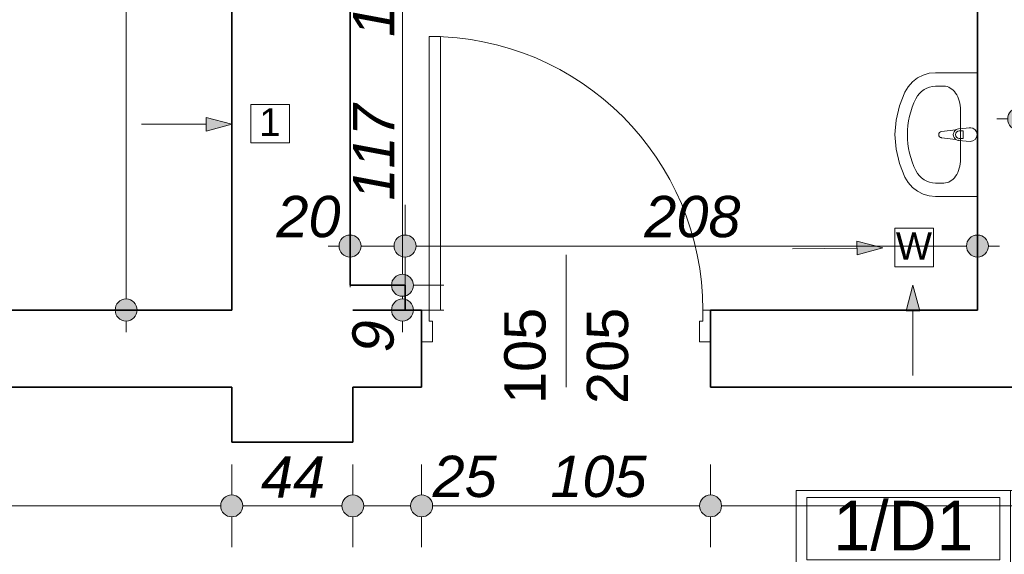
# Model space of a CAD drawing. Header units: millimetres. Extents: x -50073 to 84772, y -78870 to -35317.
# Tile 29 of 125: x 12734 to 16312, y -72558 to -70616. Entities that reach past the tile are written whole.
import ezdxf
from ezdxf.enums import TextEntityAlignment as Align

# ---------------------------------------------------------------- set-up
doc = ezdxf.new("R2010")
doc.units = ezdxf.units.MM
doc.header["$MEASUREMENT"] = 0
for name, color, linetype, lineweight in [('Drzwi ArchiCAD_Nr_pióra__1', 7, 'Continuous', 0), ('Instalacje - Went_Klim_Nr_pióra__42', 150, 'Continuous', 13), ('Konstrukcja - Ściany zew_Nr_pióra__6', 7, 'Continuous', 35), ('Metryczki pomieszczeń ArchiCADa_Nr_pióra__1', 7, 'Continuous', 0), ('Wnetrze - Sanitariaty_Nr_pióra__22', 8, 'Continuous', 13), ('Wymiarowanie - Ogólne_Nr_pióra__82', 114, 'Continuous', 13), ('Znaczniki drzwi ArchiCADa_Nr_pióra__1', 7, 'Continuous', 0), ('Znaczniki drzwi ArchiCADa_Nr_pióra__7', 7, 'Continuous', 70)]:
    doc.layers.add(name, color=color, linetype=linetype, lineweight=lineweight)
doc.layers.add('Elementy modelu - Strefy', color=7, linetype='Continuous')
doc.layers.add('Wymiarowanie - Ogólne', color=7, linetype='Continuous')
doc.styles.add('GENERATED_STYLE_1', font='txt')
doc.styles.add('GENERATED_STYLE_2', font='txt')
doc.styles.add('GENERATED_STYLE_3', font='txt')
doc.dimstyles.new('GENERATED_STYLE__1', dxfattribs={"dimtxt": 150, "dimasz": 152, "dimexe": 0.18, "dimexo": 0, "dimgap": 0.09, "dimtad": 1, "dimlfac": 0.1, "dimzin": 0, "dimdsep": 46, "dimtxsty": 'GENERATED_STYLE_3', "dimblk": 'ARROWHEAD_11', "dimblk1": 'ARROWHEAD_11', "dimblk2": 'ARROWHEAD_11', "dimcen": 0.09, "dimclrd": 114, "dimclre": 114, "dimclrt": 114, "dimazin": 0, "dimtfac": 1, "dimtdec": 4, "dimtmove": 0, "dimatfit": 3, "dimfxl": 1, "dimtolj": 1, "dimtzin": 0, "dimarcsym": 0})
doc.dimstyles.new('GENERATED_STYLE__2', dxfattribs={"dimtxt": 150, "dimasz": 152, "dimexe": 0.18, "dimexo": 0, "dimgap": 0.09, "dimtad": 1, "dimtih": 1, "dimtoh": 1, "dimlfac": 0.1, "dimzin": 0, "dimdsep": 46, "dimtxsty": 'GENERATED_STYLE_3', "dimblk": 'ARROWHEAD_11', "dimblk1": 'ARROWHEAD_11', "dimblk2": 'ARROWHEAD_11', "dimcen": 0.09, "dimclrd": 114, "dimclre": 114, "dimclrt": 114, "dimazin": 0, "dimtfac": 1, "dimtdec": 4, "dimtmove": 0, "dimatfit": 3, "dimfxl": 1, "dimtolj": 1, "dimtzin": 0, "dimarcsym": 0})

# ---------------------------------------------------------------- blocks, each defined once
blk = doc.blocks.new('Komunikacja_1_D1_42', base_point=(16335, -72608.9))
at = {"layer": 'Metryczki pomieszczeń ArchiCADa_Nr_pióra__1', "linetype": 'Continuous'}
for p, q in [((15555.9, -72326), (17567.6, -72326)), ((15555.9, -72844.6), (15555.9, -72326)), ((15594.9, -72352), (16296, -72352)), ((15594.9, -72578.2), (15594.9, -72352)), ((16296, -72352), (16296, -72578.2)), ((16335, -72326), (16335, -72844.6)), ((17567.6, -72326), (17567.6, -72844.6)), ((16296, -72578.2), (15594.9, -72578.2)), ((15555.9, -72608.9), (17567.6, -72608.9)), ((17567.6, -72844.6), (15555.9, -72844.6))]:
    blk.add_line(p, q, dxfattribs=at)
at = {"layer": 'Metryczki pomieszczeń ArchiCADa_Nr_pióra__1'}
for tag, height, style, p in [('ROOM_NUMBER', 180, 'GENERATED_STYLE_2', (15945.5, -72453.9)), ('ROOM_NAME', 150, 'GENERATED_STYLE_1', (16951.3, -72480.5)), ('floor_f', 150, 'GENERATED_STYLE_1', (16951.3, -72707.6)), ('ROOM_CALC_AREA', 150, 'GENERATED_STYLE_1', (15945.5, -72720.9))]:
    blk.add_attdef(tag, text='', height=height, dxfattribs=dict(at, style=style)).set_placement(p, align=Align.MIDDLE_CENTER)
blk = doc.blocks.new('*D637')
at = {"layer": 'Wymiarowanie - Ogólne_Nr_pióra__82', "linetype": 'Continuous'}
for points in [[(9784.6, -72382.2), (9781.6, -72366.9), (9772.9, -72353.9), (9759.9, -72345.2), (9744.6, -72342.2), (9729.3, -72345.2), (9716.3, -72353.9), (9707.6, -72366.9), (9704.6, -72382.2), (9707.6, -72397.5), (9716.3, -72410.5), (9729.3, -72419.1), (9744.6, -72422.2), (9759.9, -72419.1), (9772.9, -72410.5), (9781.6, -72397.5)], [(13544.6, -72382.2), (13541.6, -72366.9), (13532.9, -72353.9), (13519.9, -72345.2), (13504.6, -72342.2), (13489.3, -72345.2), (13476.3, -72353.9), (13467.6, -72366.9), (13464.6, -72382.2), (13467.6, -72397.5), (13476.3, -72410.5), (13489.3, -72419.1), (13504.6, -72422.2), (13519.9, -72419.1), (13532.9, -72410.5), (13541.6, -72397.5)]]:
    blk.add_hatch(color=256, dxfattribs=at).paths.add_polyline_path(points)
for p, q in [((9744.6, -72342.2), (9744.6, -72232.2)), ((13504.6, -72342.2), (13504.6, -72232.2)), ((9664.6, -72382.2), (9704.6, -72382.2)), ((9784.6, -72382.2), (13464.6, -72382.2)), ((9744.6, -72532.2), (9744.6, -72422.2)), ((13504.6, -72532.2), (13504.6, -72422.2))]:
    blk.add_line(p, q, dxfattribs=at)
for centre in [(9744.6, -72382.2), (13504.6, -72382.2)]:
    blk.add_circle(centre, 40, dxfattribs=at)
at = {"layer": 'Wymiarowanie - Ogólne_Nr_pióra__82', "insert": (11453.9, -72352.2), "char_height": 150, "attachment_point": 7, "style": 'GENERATED_STYLE_3'}
blk.add_mtext('\\A1;{\\fArial|b0|i1|c238|p38;376}', dxfattribs=at)
blk = doc.blocks.new('ARROWHEAD_11')
at = {"color": 0, "linetype": 'Continuous', "lineweight": 0}
blk.add_line((0, 0), (-1, 0), dxfattribs=at)
at = {"color": 0, "linetype": 'Continuous', "lineweight": 0, "const_width": 0.25, "flags": 128}
blk.add_lwpolyline([(-0.125, 0, 1), (0.125, 0, 1)], format="xyb", close=True, dxfattribs=at)
blk = doc.blocks.new('*D638')
at = {"layer": 'Wymiarowanie - Ogólne_Nr_pióra__82', "linetype": 'Continuous'}
for points in [[(13544.6, -72382.2), (13541.6, -72366.9), (13532.9, -72353.9), (13519.9, -72345.2), (13504.6, -72342.2), (13489.3, -72345.2), (13476.3, -72353.9), (13467.6, -72366.9), (13464.6, -72382.2), (13467.6, -72397.5), (13476.3, -72410.5), (13489.3, -72419.1), (13504.6, -72422.2), (13519.9, -72419.1), (13532.9, -72410.5), (13541.6, -72397.5)], [(13984.6, -72382.2), (13981.6, -72366.9), (13972.9, -72353.9), (13959.9, -72345.2), (13944.6, -72342.2), (13929.3, -72345.2), (13916.3, -72353.9), (13907.6, -72366.9), (13904.6, -72382.2), (13907.6, -72397.5), (13916.3, -72410.5), (13929.3, -72419.1), (13944.6, -72422.2), (13959.9, -72419.1), (13972.9, -72410.5), (13981.6, -72397.5)]]:
    blk.add_hatch(color=256, dxfattribs=at).paths.add_polyline_path(points)
for p, q in [((13504.6, -72342.2), (13504.6, -72232.2)), ((13944.6, -72342.2), (13944.6, -72232.2)), ((13544.6, -72382.2), (13904.6, -72382.2)), ((13504.6, -72532.2), (13504.6, -72422.2)), ((13944.6, -72532.2), (13944.6, -72422.2))]:
    blk.add_line(p, q, dxfattribs=at)
for centre in [(13504.6, -72382.2), (13944.6, -72382.2)]:
    blk.add_circle(centre, 40, dxfattribs=at)
at = {"layer": 'Wymiarowanie - Ogólne_Nr_pióra__82', "insert": (13610.8, -72352.2), "char_height": 150, "attachment_point": 7, "style": 'GENERATED_STYLE_3'}
blk.add_mtext('\\A1;{\\fArial|b0|i1|c238|p38;44}', dxfattribs=at)
blk = doc.blocks.new('*D639')
at = {"layer": 'Wymiarowanie - Ogólne_Nr_pióra__82', "linetype": 'Continuous'}
for points in [[(13984.6, -72382.2), (13981.6, -72366.9), (13972.9, -72353.9), (13959.9, -72345.2), (13944.6, -72342.2), (13929.3, -72345.2), (13916.3, -72353.9), (13907.6, -72366.9), (13904.6, -72382.2), (13907.6, -72397.5), (13916.3, -72410.5), (13929.3, -72419.1), (13944.6, -72422.2), (13959.9, -72419.1), (13972.9, -72410.5), (13981.6, -72397.5)], [(14234.6, -72382.2), (14231.6, -72366.9), (14222.9, -72353.9), (14209.9, -72345.2), (14194.6, -72342.2), (14179.3, -72345.2), (14166.3, -72353.9), (14157.6, -72366.9), (14154.6, -72382.2), (14157.6, -72397.5), (14166.3, -72410.5), (14179.3, -72419.1), (14194.6, -72422.2), (14209.9, -72419.1), (14222.9, -72410.5), (14231.6, -72397.5)]]:
    blk.add_hatch(color=256, dxfattribs=at).paths.add_polyline_path(points)
for p, q in [((13944.6, -72342.2), (13944.6, -72232.2)), ((14194.6, -72342.2), (14194.6, -72232.2)), ((13984.6, -72382.2), (14154.6, -72382.2)), ((13944.6, -72532.2), (13944.6, -72422.2)), ((14194.6, -72532.2), (14194.6, -72422.2))]:
    blk.add_line(p, q, dxfattribs=at)
for centre in [(13944.6, -72382.2), (14194.6, -72382.2)]:
    blk.add_circle(centre, 40, dxfattribs=at)
blk = doc.blocks.new('*D640')
at = {"layer": 'Wymiarowanie - Ogólne_Nr_pióra__82', "linetype": 'Continuous'}
for points in [[(14234.6, -72382.2), (14231.6, -72366.9), (14222.9, -72353.9), (14209.9, -72345.2), (14194.6, -72342.2), (14179.3, -72345.2), (14166.3, -72353.9), (14157.6, -72366.9), (14154.6, -72382.2), (14157.6, -72397.5), (14166.3, -72410.5), (14179.3, -72419.1), (14194.6, -72422.2), (14209.9, -72419.1), (14222.9, -72410.5), (14231.6, -72397.5)], [(15284.6, -72382.2), (15281.6, -72366.9), (15272.9, -72353.9), (15259.9, -72345.2), (15244.6, -72342.2), (15229.3, -72345.2), (15216.3, -72353.9), (15207.6, -72366.9), (15204.6, -72382.2), (15207.6, -72397.5), (15216.3, -72410.5), (15229.3, -72419.1), (15244.6, -72422.2), (15259.9, -72419.1), (15272.9, -72410.5), (15281.6, -72397.5)]]:
    blk.add_hatch(color=256, dxfattribs=at).paths.add_polyline_path(points)
for p, q in [((14194.6, -72342.2), (14194.6, -72232.2)), ((15244.6, -72342.2), (15244.6, -72232.2)), ((14234.6, -72382.2), (15204.6, -72382.2)), ((14194.6, -72532.2), (14194.6, -72422.2)), ((15244.6, -72532.2), (15244.6, -72422.2))]:
    blk.add_line(p, q, dxfattribs=at)
for centre in [(14194.6, -72382.2), (15244.6, -72382.2)]:
    blk.add_circle(centre, 40, dxfattribs=at)
at = {"layer": 'Wymiarowanie - Ogólne_Nr_pióra__82', "char_height": 150, "attachment_point": 7, "style": 'GENERATED_STYLE_3'}
for s, insert in [('\\A1;{\\fArial|b0|i1|c238|p38;25}', (14234.6, -72352.2)), ('\\A1;{\\fArial|b0|i1|c238|p38;105}', (14662.7, -72352.2))]:
    blk.add_mtext(s, dxfattribs=dict(at, insert=insert))
blk = doc.blocks.new('*D641')
at = {"layer": 'Wymiarowanie - Ogólne_Nr_pióra__82', "linetype": 'Continuous'}
for points in [[(15284.6, -72382.2), (15281.6, -72366.9), (15272.9, -72353.9), (15259.9, -72345.2), (15244.6, -72342.2), (15229.3, -72345.2), (15216.3, -72353.9), (15207.6, -72366.9), (15204.6, -72382.2), (15207.6, -72397.5), (15216.3, -72410.5), (15229.3, -72419.1), (15244.6, -72422.2), (15259.9, -72419.1), (15272.9, -72410.5), (15281.6, -72397.5)], [(20764.6, -72382.2), (20761.6, -72366.9), (20752.9, -72353.9), (20739.9, -72345.2), (20724.6, -72342.2), (20709.3, -72345.2), (20696.3, -72353.9), (20687.6, -72366.9), (20684.6, -72382.2), (20687.6, -72397.5), (20696.3, -72410.5), (20709.3, -72419.1), (20724.6, -72422.2), (20739.9, -72419.1), (20752.9, -72410.5), (20761.6, -72397.5)]]:
    blk.add_hatch(color=256, dxfattribs=at).paths.add_polyline_path(points)
for p, q in [((15244.6, -72342.2), (15244.6, -72232.2)), ((20724.6, -72342.2), (20724.6, -72232.2)), ((15284.6, -72382.2), (20684.6, -72382.2)), ((20764.6, -72382.2), (20804.6, -72382.2)), ((15244.6, -72532.2), (15244.6, -72422.2)), ((20724.6, -72532.2), (20724.6, -72422.2))]:
    blk.add_line(p, q, dxfattribs=at)
for centre in [(15244.6, -72382.2), (20724.6, -72382.2)]:
    blk.add_circle(centre, 40, dxfattribs=at)
at = {"layer": 'Wymiarowanie - Ogólne_Nr_pióra__82', "insert": (17813.9, -72352.2), "char_height": 150, "attachment_point": 7, "style": 'GENERATED_STYLE_3'}
blk.add_mtext('\\A1;{\\fArial|b0|i1|c238|p38;548}', dxfattribs=at)
blk = doc.blocks.new('*D657')
at = {"layer": 'Wymiarowanie - Ogólne_Nr_pióra__82', "linetype": 'Continuous'}
for points in [[(13974.6, -71438.1), (13971.6, -71422.8), (13962.9, -71409.8), (13949.9, -71401.1), (13934.6, -71398.1), (13919.3, -71401.1), (13906.3, -71409.8), (13897.6, -71422.8), (13894.6, -71438.1), (13897.6, -71453.4), (13906.3, -71466.4), (13919.3, -71475), (13934.6, -71478.1), (13949.9, -71475), (13962.9, -71466.4), (13971.6, -71453.4)], [(14174.6, -71438.1), (14171.6, -71422.8), (14162.9, -71409.8), (14149.9, -71401.1), (14134.6, -71398.1), (14119.3, -71401.1), (14106.3, -71409.8), (14097.6, -71422.8), (14094.6, -71438.1), (14097.6, -71453.4), (14106.3, -71466.4), (14119.3, -71475), (14134.6, -71478.1), (14149.9, -71475), (14162.9, -71466.4), (14171.6, -71453.4)]]:
    blk.add_hatch(color=256, dxfattribs=at).paths.add_polyline_path(points)
for p, q in [((13934.6, -71398.1), (13934.6, -71288.1)), ((14134.6, -71398.1), (14134.6, -71288.1)), ((13854.6, -71438.1), (13894.6, -71438.1)), ((13974.6, -71438.1), (14094.6, -71438.1)), ((13934.6, -71588.1), (13934.6, -71478.1)), ((14134.6, -71588.1), (14134.6, -71478.1))]:
    blk.add_line(p, q, dxfattribs=at)
for centre in [(13934.6, -71438.1), (14134.6, -71438.1)]:
    blk.add_circle(centre, 40, dxfattribs=at)
at = {"layer": 'Wymiarowanie - Ogólne_Nr_pióra__82', "insert": (13666.9, -71408.1), "char_height": 150, "attachment_point": 7, "style": 'GENERATED_STYLE_3'}
blk.add_mtext('\\A1;{\\fArial|b0|i1|c238|p38;20}', dxfattribs=at)
blk = doc.blocks.new('*D658')
at = {"layer": 'Wymiarowanie - Ogólne_Nr_pióra__82', "linetype": 'Continuous'}
for points in [[(14174.6, -71438.1), (14171.6, -71422.8), (14162.9, -71409.8), (14149.9, -71401.1), (14134.6, -71398.1), (14119.3, -71401.1), (14106.3, -71409.8), (14097.6, -71422.8), (14094.6, -71438.1), (14097.6, -71453.4), (14106.3, -71466.4), (14119.3, -71475), (14134.6, -71478.1), (14149.9, -71475), (14162.9, -71466.4), (14171.6, -71453.4)], [(16254.6, -71438.1), (16251.6, -71422.8), (16242.9, -71409.8), (16229.9, -71401.1), (16214.6, -71398.1), (16199.3, -71401.1), (16186.3, -71409.8), (16177.6, -71422.8), (16174.6, -71438.1), (16177.6, -71453.4), (16186.3, -71466.4), (16199.3, -71475), (16214.6, -71478.1), (16229.9, -71475), (16242.9, -71466.4), (16251.6, -71453.4)]]:
    blk.add_hatch(color=256, dxfattribs=at).paths.add_polyline_path(points)
for p, q in [((14134.6, -71398.1), (14134.6, -71288.1)), ((16214.6, -71398.1), (16214.6, -71288.1)), ((14174.6, -71438.1), (16174.6, -71438.1)), ((16254.6, -71438.1), (16294.6, -71438.1)), ((14134.6, -71588.1), (14134.6, -71478.1)), ((16214.6, -71588.1), (16214.6, -71478.1))]:
    blk.add_line(p, q, dxfattribs=at)
for centre in [(14134.6, -71438.1), (16214.6, -71438.1)]:
    blk.add_circle(centre, 40, dxfattribs=at)
at = {"layer": 'Wymiarowanie - Ogólne_Nr_pióra__82', "insert": (15003.9, -71408.1), "char_height": 150, "attachment_point": 7, "style": 'GENERATED_STYLE_3'}
blk.add_mtext('\\A1;{\\fArial|b0|i1|c238|p38;208}', dxfattribs=at)
blk = doc.blocks.new('*D670')
at = {"layer": 'Wymiarowanie - Ogólne_Nr_pióra__82', "linetype": 'Continuous'}
for points in [[(13160.7, -68780.6), (13157.7, -68765.3), (13149, -68752.4), (13136, -68743.7), (13120.7, -68740.6), (13105.4, -68743.7), (13092.5, -68752.4), (13083.8, -68765.3), (13080.7, -68780.6), (13083.8, -68795.9), (13092.5, -68808.9), (13105.4, -68817.6), (13120.7, -68820.6), (13136, -68817.6), (13149, -68808.9), (13157.7, -68795.9)], [(13160.7, -71670.6), (13157.7, -71655.3), (13149, -71642.4), (13136, -71633.7), (13120.7, -71630.6), (13105.4, -71633.7), (13092.5, -71642.4), (13083.8, -71655.3), (13080.7, -71670.6), (13083.8, -71685.9), (13092.5, -71698.9), (13105.4, -71707.6), (13120.7, -71710.6), (13136, -71707.6), (13149, -71698.9), (13157.7, -71685.9)]]:
    blk.add_hatch(color=256, dxfattribs=at).paths.add_polyline_path(points)
for p, q in [((13080.7, -68780.6), (12970.7, -68780.6)), ((13270.7, -68780.6), (13160.7, -68780.6)), ((13120.7, -71630.6), (13120.7, -68820.6)), ((13080.7, -71670.6), (12970.7, -71670.6)), ((13270.7, -71670.6), (13160.7, -71670.6)), ((13120.7, -71750.6), (13120.7, -71710.6))]:
    blk.add_line(p, q, dxfattribs=at)
for centre in [(13120.7, -68780.6), (13120.7, -71670.6)]:
    blk.add_circle(centre, 40, dxfattribs=at)
at = {"layer": 'Wymiarowanie - Ogólne_Nr_pióra__82', "char_height": 150, "attachment_point": 7, "rotation": 90, "style": 'GENERATED_STYLE_3'}
for s, insert in [('\\A1;{\\fArial|b0|i1|c238|p38;26}', (13090.7, -69048.3)), ('\\A1;{\\fArial|b0|i1|c238|p38;289}', (13090.7, -70510.2))]:
    blk.add_mtext(s, dxfattribs=dict(at, insert=insert))
blk = doc.blocks.new('*D672')
at = {"layer": 'Wymiarowanie - Ogólne_Nr_pióra__82', "linetype": 'Continuous'}
for points in [[(14165, -71580.6), (14161.9, -71565.3), (14153.3, -71552.4), (14140.3, -71543.7), (14125, -71540.6), (14109.7, -71543.7), (14096.7, -71552.4), (14088, -71565.3), (14085, -71580.6), (14088, -71595.9), (14096.7, -71608.9), (14109.7, -71617.6), (14125, -71620.6), (14140.3, -71617.6), (14153.3, -71608.9), (14161.9, -71595.9)], [(14165, -71670.6), (14161.9, -71655.3), (14153.3, -71642.4), (14140.3, -71633.7), (14125, -71630.6), (14109.7, -71633.7), (14096.7, -71642.4), (14088, -71655.3), (14085, -71670.6), (14088, -71685.9), (14096.7, -71698.9), (14109.7, -71707.6), (14125, -71710.6), (14140.3, -71707.6), (14153.3, -71698.9), (14161.9, -71685.9)]]:
    blk.add_hatch(color=256, dxfattribs=at).paths.add_polyline_path(points)
for p, q in [((14085, -71580.6), (13975, -71580.6)), ((14275, -71580.6), (14165, -71580.6)), ((14125, -71630.6), (14125, -71620.6)), ((14085, -71670.6), (13975, -71670.6)), ((14275, -71670.6), (14165, -71670.6)), ((14125, -71750.6), (14125, -71710.6))]:
    blk.add_line(p, q, dxfattribs=at)
for centre in [(14125, -71580.6), (14125, -71670.6)]:
    blk.add_circle(centre, 40, dxfattribs=at)
at = {"layer": 'Wymiarowanie - Ogólne_Nr_pióra__82', "insert": (14095, -71824.5), "char_height": 150, "attachment_point": 7, "rotation": 90, "style": 'GENERATED_STYLE_3'}
blk.add_mtext('\\A1;{\\fArial|b0|i1|c238|p38;9}', dxfattribs=at)
blk = doc.blocks.new('*D673')
at = {"layer": 'Wymiarowanie - Ogólne_Nr_pióra__82', "linetype": 'Continuous'}
for points in [[(14165, -70410.6), (14161.9, -70395.3), (14153.3, -70382.4), (14140.3, -70373.7), (14125, -70370.6), (14109.7, -70373.7), (14096.7, -70382.4), (14088, -70395.3), (14085, -70410.6), (14088, -70425.9), (14096.7, -70438.9), (14109.7, -70447.6), (14125, -70450.6), (14140.3, -70447.6), (14153.3, -70438.9), (14161.9, -70425.9)], [(14165, -71580.6), (14161.9, -71565.3), (14153.3, -71552.4), (14140.3, -71543.7), (14125, -71540.6), (14109.7, -71543.7), (14096.7, -71552.4), (14088, -71565.3), (14085, -71580.6), (14088, -71595.9), (14096.7, -71608.9), (14109.7, -71617.6), (14125, -71620.6), (14140.3, -71617.6), (14153.3, -71608.9), (14161.9, -71595.9)]]:
    blk.add_hatch(color=256, dxfattribs=at).paths.add_polyline_path(points)
for p, q in [((14085, -70410.6), (13975, -70410.6)), ((14275, -70410.6), (14165, -70410.6)), ((14125, -71540.6), (14125, -70450.6)), ((14085, -71580.6), (13975, -71580.6)), ((14275, -71580.6), (14165, -71580.6))]:
    blk.add_line(p, q, dxfattribs=at)
for centre in [(14125, -70410.6), (14125, -71580.6)]:
    blk.add_circle(centre, 40, dxfattribs=at)
at = {"layer": 'Wymiarowanie - Ogólne_Nr_pióra__82', "char_height": 150, "attachment_point": 7, "rotation": 90, "style": 'GENERATED_STYLE_3'}
for s, insert in [('\\A1;{\\fArial|b0|i1|c238|p38;17}', (14095, -70678.3)), ('\\A1;{\\fArial|b0|i1|c238|p38;117}', (14095, -71272.7))]:
    blk.add_mtext(s, dxfattribs=dict(at, insert=insert))
blk = doc.blocks.new('*D684')
at = {"layer": 'Wymiarowanie - Ogólne_Nr_pióra__82', "linetype": 'Continuous'}
for points in [[(16404.6, -70976.2), (16401.6, -70960.9), (16392.9, -70947.9), (16379.9, -70939.3), (16364.6, -70936.2), (16349.3, -70939.3), (16336.3, -70947.9), (16327.6, -70960.9), (16324.6, -70976.2), (16327.6, -70991.5), (16336.3, -71004.5), (16349.3, -71013.2), (16364.6, -71016.2), (16379.9, -71013.2), (16392.9, -71004.5), (16401.6, -70991.5)], [(17294.6, -70976.2), (17291.6, -70960.9), (17282.9, -70947.9), (17269.9, -70939.3), (17254.6, -70936.2), (17239.3, -70939.3), (17226.3, -70947.9), (17217.6, -70960.9), (17214.6, -70976.2), (17217.6, -70991.5), (17226.3, -71004.5), (17239.3, -71013.2), (17254.6, -71016.2), (17269.9, -71013.2), (17282.9, -71004.5), (17291.6, -70991.5)]]:
    blk.add_hatch(color=256, dxfattribs=at).paths.add_polyline_path(points)
for p, q in [((16364.6, -70936.2), (16364.6, -70826.2)), ((17254.6, -70936.2), (17254.6, -70826.2)), ((16284.6, -70976.2), (16324.6, -70976.2)), ((16404.6, -70976.2), (17214.6, -70976.2)), ((16364.6, -71126.2), (16364.6, -71016.2)), ((17254.6, -71126.2), (17254.6, -71016.2))]:
    blk.add_line(p, q, dxfattribs=at)
for centre in [(16364.6, -70976.2), (17254.6, -70976.2)]:
    blk.add_circle(centre, 40, dxfattribs=at)
at = {"layer": 'Wymiarowanie - Ogólne_Nr_pióra__82', "insert": (16695.8, -70946.2), "char_height": 150, "attachment_point": 7, "style": 'GENERATED_STYLE_3'}
blk.add_mtext('\\A1;{\\fArial|b0|i1|c238|p38;89}', dxfattribs=at)

msp = doc.modelspace()

# ---------------------------------------------------------------- hatches: boundary and pattern name
at = {"layer": 'Instalacje - Went_Klim_Nr_pióra__42', "linetype": 'Continuous'}
for points in [[(13504.596, -70995.641), (13411.295, -70970.641), (13411.295, -71020.641)], [(15870.353, -71444.692), (15776.809, -71420.616), (15777.304, -71470.614)], [(15980.064, -71580.492), (15955.064, -71673.794), (16005.064, -71673.794)]]:
    msp.add_hatch(color=256, dxfattribs=at).paths.add_polyline_path(points)

# ---------------------------------------------------------------- linework, layer by layer
at = {"layer": 'Drzwi ArchiCAD_Nr_pióra__1', "linetype": 'Continuous'}
for p, q in [((14222.596, -70676.641), (14222.596, -71670.641)), ((14262.596, -70676.641), (14222.596, -70676.641)), ((14262.596, -71670.641), (14262.596, -70676.641)), ((14194.596, -71785.641), (14194.596, -71670.641)), ((14194.596, -71670.641), (14222.596, -71670.641)), ((14194.596, -71670.641), (14194.596, -71785.641)), ((14222.596, -71670.641), (14222.596, -71710.641)), ((14222.596, -71670.641), (14262.596, -71670.641)), ((15216.596, -71710.641), (15216.596, -71670.641)), ((15216.596, -71670.641), (15244.596, -71670.641)), ((15244.596, -71670.641), (15244.596, -71785.641)), ((15244.596, -71670.641), (15244.596, -71785.641)), ((14222.596, -71710.641), (14234.596, -71710.641)), ((14234.596, -71710.641), (14234.596, -71785.641)), ((15204.596, -71785.641), (15204.596, -71710.641)), ((15204.596, -71710.641), (15216.596, -71710.641)), ((14234.596, -71785.641), (14194.596, -71785.641)), ((15244.596, -71785.641), (15204.596, -71785.641))]:
    msp.add_line(p, q, dxfattribs=at)
msp.add_arc((14222.596, -71670.641), 994, 0, 90, dxfattribs=at)
at = {"layer": 'Instalacje - Went_Klim_Nr_pióra__42', "linetype": 'Continuous'}
for p, q in [((13573.996, -70923.679), (13713.996, -70923.679)), ((13573.996, -71063.679), (13573.996, -70923.679)), ((13713.996, -70923.679), (13713.996, -71063.679)), ((13504.596, -70995.641), (13411.295, -70970.641)), ((13411.295, -71020.641), (13411.295, -70970.641)), ((13176.904, -70995.641), (13411.295, -70995.641)), ((13504.596, -70995.641), (13411.295, -71020.641)), ((13713.996, -71063.679), (13573.996, -71063.679)), ((15914.693, -71373.525), (16054.693, -71373.525)), ((15914.693, -71513.525), (15914.693, -71373.525)), ((16054.693, -71373.525), (16054.693, -71513.525)), ((15870.353, -71444.692), (15776.809, -71420.616)), ((15777.304, -71470.614), (15776.809, -71420.616)), ((15542.677, -71447.935), (15777.056, -71445.615)), ((15870.353, -71444.692), (15777.304, -71470.614)), ((16054.693, -71513.525), (15914.693, -71513.525)), ((15980.064, -71580.492), (15955.064, -71673.794)), ((15980.064, -71580.492), (16005.064, -71673.794)), ((16005.064, -71673.794), (15955.064, -71673.794)), ((15980.064, -71908.184), (15980.064, -71673.794))]:
    msp.add_line(p, q, dxfattribs=at)
at = {"layer": 'Konstrukcja - Ściany zew_Nr_pióra__6', "linetype": 'Continuous'}
for p, q in [((14194.596, -71670.641), (14194.596, -71785.641)), ((15244.596, -71670.641), (15244.596, -71785.641)), ((14194.596, -71785.641), (14194.596, -71950.641)), ((15244.596, -71785.641), (15244.596, -71950.641))]:
    msp.add_line(p, q, dxfattribs=at)
at = {"layer": 'Konstrukcja - Ściany zew_Nr_pióra__6', "linetype": 'Continuous', "flags": 128}
for points in [[(13504.596, -70410.641), (13504.596, -71580.641)], [(13934.596, -71580.641), (13934.596, -70410.641)], [(16214.596, -70410.641), (16214.596, -71400.641)], [(16214.596, -71400.641), (16214.596, -71670.641)], [(13504.596, -71580.641), (13504.596, -71670.641)], [(14134.596, -71580.641), (13934.596, -71580.641)], [(14134.596, -71670.641), (14134.596, -71580.641)], [(13504.596, -71670.641), (9924.596, -71670.641)], [(14134.596, -71670.641), (13944.596, -71670.641)], [(14194.596, -71670.641), (14134.596, -71670.641)], [(16214.596, -71670.641), (15244.596, -71670.641)], [(9744.596, -71950.641), (13504.596, -71950.641)], [(13504.596, -71950.641), (13504.596, -72150.641)], [(13944.596, -72150.641), (13944.596, -71950.641)], [(13944.596, -71950.641), (14134.596, -71950.641)], [(14134.596, -71950.641), (14194.596, -71950.641)], [(15244.596, -71950.641), (16214.596, -71950.641)], [(16214.596, -71950.641), (17254.596, -71950.641)], [(13504.596, -72150.641), (13944.596, -72150.641)]]:
    msp.add_lwpolyline(points, dxfattribs=at)
at = {"layer": 'Wnetrze - Sanitariaty_Nr_pióra__22', "linetype": 'Continuous'}
for p, q in [((16039.388, -70810.644), (16017.625, -70817.088)), ((16061.869, -70808.473), (16039.388, -70810.644)), ((16214.596, -70808.473), (16061.869, -70808.473)), ((16214.596, -71258.473), (16214.596, -70808.473)), ((15978.992, -70841.841), (15963.356, -70859.359)), ((15997.276, -70827.599), (15978.992, -70841.841)), ((16017.625, -70817.088), (15997.276, -70827.599)), ((15950.869, -70879.593), (15930.908, -70928.486)), ((15963.356, -70859.359), (15950.869, -70879.593)), ((16092.415, -70857.386), (16061.869, -70857.386)), ((15930.908, -70928.486), (15918.709, -70980.252)), ((16153.051, -71122.593), (16153.051, -70944.353)), ((15918.709, -70980.252), (15914.605, -71033.473)), ((16136.585, -71015.743), (16083.651, -71022.373)), ((16188.051, -71008.473), (16146.098, -71012.473)), ((16148.27, -71019.873), (16163.141, -71019.873)), ((16163.141, -71019.873), (16163.141, -71047.073)), ((15914.605, -71033.473), (15918.709, -71086.694)), ((16083.651, -71044.573), (16136.585, -71051.203)), ((16146.098, -71054.473), (16188.051, -71058.473)), ((16163.141, -71047.073), (16148.27, -71047.073)), ((15918.709, -71086.694), (15930.908, -71138.46)), ((15930.908, -71138.46), (15950.869, -71187.353)), ((15950.869, -71187.353), (15963.356, -71207.587)), ((15963.356, -71207.587), (15978.992, -71225.105)), ((15978.992, -71225.105), (15997.276, -71239.347)), ((15997.276, -71239.347), (16017.625, -71249.858)), ((16092.415, -71209.56), (16061.869, -71209.56)), ((16017.625, -71249.858), (16039.388, -71256.302)), ((16039.388, -71256.302), (16061.869, -71258.473)), ((16061.869, -71258.473), (16214.596, -71258.473))]:
    msp.add_line(p, q, dxfattribs=at)
for centre, radius, start, end in [((16085.041, -71033.473), 11.187, 97.138925, 262.861075), ((16147.998, -71033.473), 21.086, 122.771025, 237.228975), ((16148.27, -71033.473), 13.6, 90, 270), ((16147.998, -71033.473), 21.086, 95.169607, 122.771025), ((16188.051, -71033.473), 25, 270, 90), ((16147.998, -71033.473), 21.086, 237.228975, 264.830393)]:
    msp.add_arc(centre, radius, start, end, dxfattribs=at)
for centre, major_axis, ratio, start_param, end_param in [((16061.869, -70944.334), (0, 86.948), 0.92929293, 0, 1.0738215), ((16092.415, -70944.451), (0, 87.049), 0.69657392, 4.71238898, 6.28318531), ((16214.596, -71033.473), (0, 273.913), 0.92929293, 1.07382149, 2.06777117), ((16092.415, -71122.495), (0, 87.049), 0.69657392, 3.14159265, 4.71238898), ((16061.869, -71122.612), (0, 86.948), 0.92929293, 2.06777116, 3.14159265)]:
    msp.add_ellipse(centre, major_axis=major_axis, ratio=ratio, start_param=start_param, end_param=end_param, dxfattribs=at)
for p in [(16136.585, -71015.743), (16188.051, -71008.473), (16083.651, -71044.573), (16146.098, -71054.473)]:
    msp.add_point(p, dxfattribs=at)
at = {"layer": 'Znaczniki drzwi ArchiCADa_Nr_pióra__1', "linetype": 'Continuous'}
msp.add_line((14719.596, -71470.641), (14719.596, -71950.641), dxfattribs=at)

# ---------------------------------------------------------------- block references
at = {"layer": 'Elementy modelu - Strefy', "linetype": 'Continuous'}
ref = msp.add_blockref('Komunikacja_1_D1_42', (16334.984, -72608.884), dxfattribs=at)
ref.add_attrib('ROOM_NAME', 'Komunikacja', dxfattribs={"layer": 'Metryczki pomieszczeń ArchiCADa_Nr_pióra__1', "color": 7, "height": 150, "style": 'GENERATED_STYLE_1'}).set_placement((16951.305, -72480.481), align=Align.MIDDLE_CENTER)
ref.add_attrib('ROOM_NUMBER', '1/D1', dxfattribs={"layer": 'Metryczki pomieszczeń ArchiCADa_Nr_pióra__1', "color": 7, "height": 180, "style": 'GENERATED_STYLE_2'}).set_placement((15945.462, -72453.935), align=Align.MIDDLE_CENTER)
ref.add_attrib('ROOM_CALC_AREA', '37,6 m2', dxfattribs={"layer": 'Metryczki pomieszczeń ArchiCADa_Nr_pióra__1', "color": 7, "height": 150, "style": 'GENERATED_STYLE_1'}).set_placement((15945.462, -72720.936), align=Align.MIDDLE_CENTER)
ref.add_attrib('floor_f', 'tarket', dxfattribs={"layer": 'Metryczki pomieszczeń ArchiCADa_Nr_pióra__1', "color": 7, "height": 150, "style": 'GENERATED_STYLE_1'}).set_placement((16951.305, -72707.564), align=Align.MIDDLE_CENTER)

# ---------------------------------------------------------------- texts
at = {"layer": 'Instalacje - Went_Klim_Nr_pióra__42', "linetype": 'Continuous', "char_height": 100, "attachment_point": 6, "style": 'GENERATED_STYLE_1'}
for s, insert in [('\\A1;{\\fArial|b0|i0|c238|p38;1}', (13681.939, -70987.965)), ('\\A1;{\\fArial|b0|i0|c238|p38;W}', (16049.607, -71437.811))]:
    msp.add_mtext(s, dxfattribs=dict(at, insert=insert))
at = {"layer": 'Znaczniki drzwi ArchiCADa_Nr_pióra__7', "char_height": 150, "attachment_point": 7, "rotation": 90, "style": 'GENERATED_STYLE_1'}
for s, insert in [('\\A1;{\\fArial|b0|i0|c238|p38;105}', (14647.065, -72012.127)), ('\\A1;{\\fArial|b0|i0|c238|p38;205}', (14947.065, -72012.127))]:
    msp.add_mtext(s, dxfattribs=dict(at, insert=insert))

# ---------------------------------------------------------------- dimensions: what is measured, and where the dimension line sits
at = {"layer": 'Wymiarowanie - Ogólne', "color": 114, "linetype": 'Continuous', "lineweight": 13}
for base, p1, p2, picture, middle in [((13120.736, -68780.641), (13285.377, -71670.641), (13284.596, -68780.641), '*D670', (13015.736, -70339.47)), ((14124.972, -70410.641), (14001.291, -71580.641), (14001.291, -70410.641), '*D673', (14019.972, -71109.47)), ((14124.972, -71580.641), (14201.291, -71670.641), (14001.291, -71580.641), '*D672', (14019.972, -71767.556))]:
    dim = msp.add_linear_dim(base=base, p1=p1, p2=p2, angle=90, dimstyle='GENERATED_STYLE__1', dxfattribs=at)
    dim.commit()
    dim.dimension.update_dxf_attribs({"geometry": picture, "text_midpoint": middle, "dimtype": 160, "text_rotation": 90})
for base, p1, p2, picture, middle in [((17254.596, -70976.23), (16364.596, -71486.392), (17254.596, -71486.392), '*D684', (16809.596, -70871.23)), ((14134.596, -71438.085), (13934.596, -71580.641), (14134.596, -71580.641), '*D657', (13780.767, -71333.085)), ((16214.596, -71438.085), (14134.596, -71580.641), (16214.596, -71670.641), '*D658', (15174.596, -71333.085)), ((13504.596, -72382.179), (9744.596, -71950.641), (13504.596, -72150.641), '*D637', (11624.596, -72277.179)), ((14194.596, -72382.179), (13944.596, -72150.641), (14194.596, -71950.641), '*D639', (14348.425, -72277.179)), ((15244.596, -72382.179), (14194.596, -71950.641), (15244.596, -71950.641), '*D640', (14833.425, -72277.179)), ((20724.596, -72382.179), (15244.596, -71950.641), (20724.596, -72120.641), '*D641', (17984.596, -72277.179)), ((13944.596, -72382.179), (13504.596, -72150.641), (13944.596, -72150.641), '*D638', (13724.596, -72277.179))]:
    dim = msp.add_linear_dim(base=base, p1=p1, p2=p2, dimstyle='GENERATED_STYLE__2', dxfattribs=at)
    dim.commit()
    dim.dimension.update_dxf_attribs({"geometry": picture, "text_midpoint": middle, "dimtype": 160})

doc.saveas('drawing.dxf')
